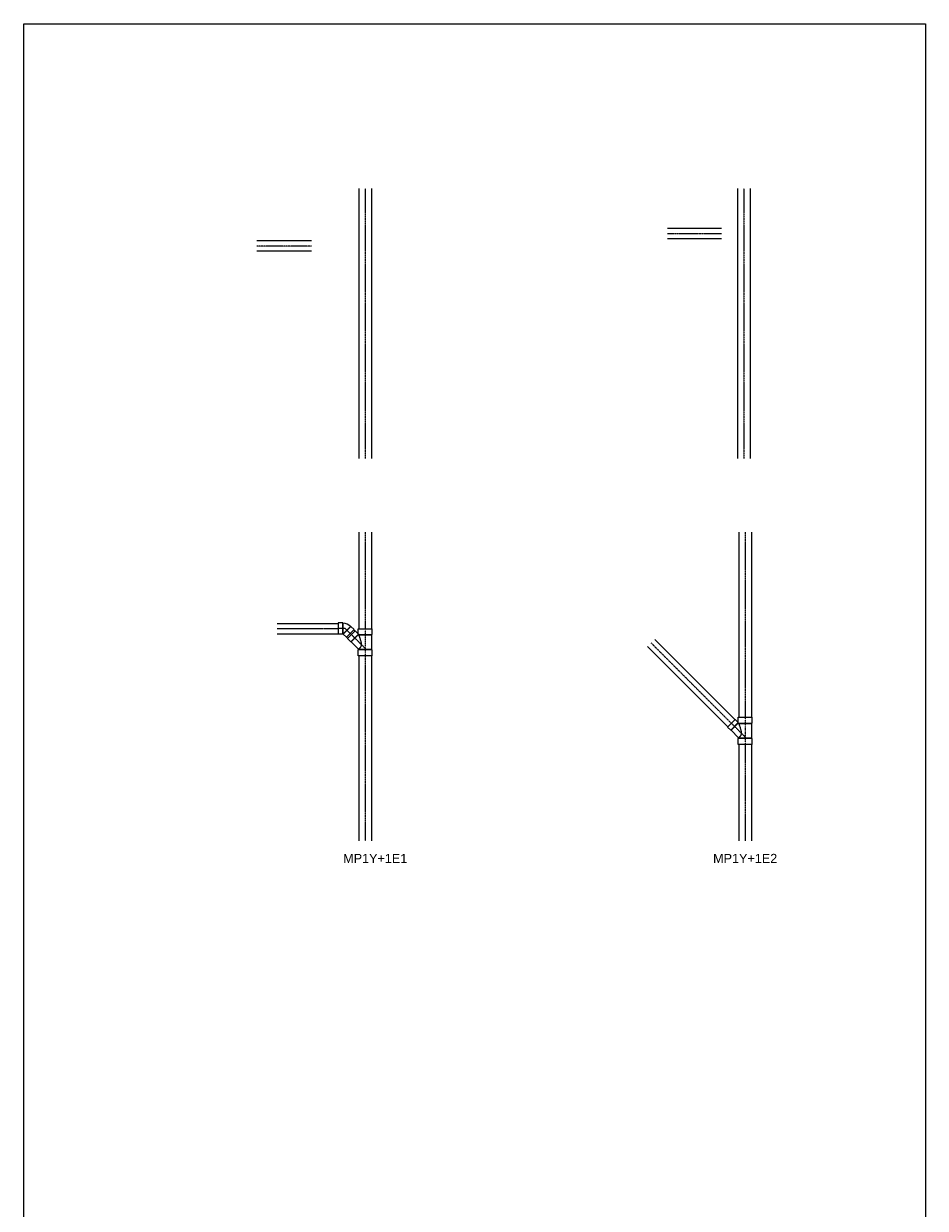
# Model space of a CAD drawing. Header units: millimetres. Extents: x -11507 to 13949, y -17121 to 9143.
# Tile 3 of 4: x -11507 to -1514, y -3989 to 9143. Entities that reach past the tile are written whole.
import ezdxf

# ---------------------------------------------------------------- set-up
doc = ezdxf.new("R2010")
doc.units = ezdxf.units.MM
doc.linetypes.add('CENTER2', pattern=[1.125, 0.75, -0.125, 0.125, -0.125])
doc.styles.get("Standard").update_dxf_attribs({"font": 'arial.ttf'})

# ---------------------------------------------------------------- blocks, each defined once
blk = doc.blocks.new('*U11')
at = {"color": 8}
for p, q in [((23, 63), (-63, -23)), ((23, 58), (-58, -23)), ((-55, 55), (0, 0)), ((0, 0), (78, 0)), ((25, 57), (25, -57)), ((28, -61), (28, 60))]:
    blk.add_line(p, q, dxfattribs=at)
for points in [[(-58, -23), (-63, -23), (-98, 12), (-12, 98), (23, 63), (23, 58)], [(25, -57), (28, -61), (78, -61), (78, 60), (28, 60), (25, 57)]]:
    blk.add_lwpolyline(points)
for radius in [2.15, 116]:
    blk.add_arc((25, 59), radius, 225, 270)
blk = doc.blocks.new('*U56')
at = {"color": 8}
for p, q in [((-19, 76), (-19, -76)), ((-15, 72), (-15, -72)), ((148, -71), (148, 72)), ((151, -74), (151, 76)), ((152, -75), (72, -154)), ((157, -75), (72, -159))]:
    blk.add_line(p, q, dxfattribs=at)
at = {"color": 8, "linetype": 'CENTER2', "ltscale": 0.25}
blk.add_line((150, -152), (0, 0), dxfattribs=at)
blk.add_lwpolyline([(159, -76), (216, -76), (216, 76), (151, 76), (148, 72), (-15, 72), (-19, 76), (-84, 76), (-84, -76), (-19, -76), (-15, -72), (-11, -72), (72, -154), (72, -159), (107, -195), (193, -109)], close=True)
blk.add_lwpolyline([(216, 0), (-84, 0)], dxfattribs=at)
at = {"color": 8}
blk.add_open_spline([(148, -71), (147, -71), (147, -71), (147, -71), (146, -70), (144, -70), (143, -69), (139, -68), (138, -67), (134, -66), (132, -65), (128, -64), (126, -63), (121, -62), (118, -60), (112, -58), (108, -57), (102, -55), (98, -54), (91, -52), (88, -51), (80, -49), (77, -48), (70, -46), (66, -46), (59, -44), (55, -44), (50, -43), (48, -43), (44, -43), (42, -43), (39, -43), (37, -43), (33, -43), (31, -43), (27, -44), (25, -45), (21, -46), (19, -46), (16, -48), (14, -49), (11, -51), (9, -52), (7, -54), (5, -55), (3, -57), (2, -58), (0, -60), (-1, -61), (-3, -62), (-4, -63), (-5, -65), (-6, -66), (-7, -67), (-7, -68), (-8, -69), (-9, -69), (-9, -70), (-10, -71), (-10, -71), (-10, -72), (-11, -72), (-11, -72), (-11, -72)], degree=3, knots=[142.856445, 142.856445, 142.856445, 142.856445, 142.973619, 142.973619, 147.14668, 147.14668, 154.167523, 154.167523, 161.188365, 161.188365, 168.209208, 168.209208, 175.230051, 175.230051, 185.939904, 185.939904, 196.649757, 196.649757, 207.35961, 207.35961, 218.069463, 218.069463, 228.779316, 228.779316, 239.489169, 239.489169, 250.199022, 250.199022, 255.553948, 255.553948, 260.908875, 260.908875, 266.774579, 266.774579, 272.640284, 272.640284, 278.505988, 278.505988, 284.371693, 284.371693, 290.237397, 290.237397, 296.103101, 296.103101, 301.968806, 301.968806, 307.83451, 307.83451, 313.349686, 313.349686, 318.864862, 318.864862, 324.380038, 324.380038, 329.895214, 329.895214, 335.41039, 335.41039, 340.925565, 340.925565, 346.440741, 346.440741, 351.955917, 351.955917, 351.955917, 351.955917], dxfattribs=at)
for points in [[(151, -74), (150, -73), (149, -72), (148, -71)], [(152, -75), (151, -75), (151, -74), (151, -74)]]:
    blk.add_open_spline(points, degree=3)
for points, knots in [([(152, -75), (152, -75), (153, -75), (155, -75), (156, -75), (157, -75)], [2.696214, 2.696214, 2.696214, 2.696214, 5.133685, 5.133685, 7.249813, 7.249813, 7.249813, 7.249813]), ([(159, -76), (159, -76), (159, -76), (159, -75), (159, -75), (158, -75), (158, -75), (157, -75), (157, -75), (157, -75), (157, -75), (157, -75)], [22.025665, 22.025665, 22.025665, 22.025665, 24.778873, 24.778873, 27.532081, 27.532081, 30.285289, 30.285289, 33.038498, 33.038498, 33.588598, 33.588598, 33.588598, 33.588598])]:
    blk.add_open_spline(points, degree=3, knots=knots)
blk = doc.blocks.new('*U59')
at = {"color": 8}
for p, q in [((-19, 76), (-19, -76)), ((-15, 72), (-15, -72)), ((148, -71), (148, 72)), ((151, -74), (151, 76)), ((152, -75), (72, -154)), ((157, -75), (72, -159))]:
    blk.add_line(p, q, dxfattribs=at)
at = {"color": 8, "linetype": 'CENTER2', "ltscale": 0.25}
blk.add_line((150, -152), (0, 0), dxfattribs=at)
blk.add_lwpolyline([(159, -76), (216, -76), (216, 76), (151, 76), (148, 72), (-15, 72), (-19, 76), (-84, 76), (-84, -76), (-19, -76), (-15, -72), (-11, -72), (72, -154), (72, -159), (107, -195), (193, -109)], close=True)
blk.add_lwpolyline([(216, 0), (-84, 0)], dxfattribs=at)
at = {"color": 8}
blk.add_open_spline([(148, -71), (147, -71), (147, -71), (147, -71), (146, -70), (144, -70), (143, -69), (139, -68), (138, -67), (134, -66), (132, -65), (128, -64), (126, -63), (121, -62), (118, -60), (112, -58), (108, -57), (102, -55), (98, -54), (91, -52), (88, -51), (80, -49), (77, -48), (70, -46), (66, -46), (59, -44), (55, -44), (50, -43), (48, -43), (44, -43), (42, -43), (39, -43), (37, -43), (33, -43), (31, -43), (27, -44), (25, -45), (21, -46), (19, -46), (16, -48), (14, -49), (11, -51), (9, -52), (7, -54), (5, -55), (3, -57), (2, -58), (0, -60), (-1, -61), (-3, -62), (-4, -63), (-5, -65), (-6, -66), (-7, -67), (-7, -68), (-8, -69), (-9, -69), (-9, -70), (-10, -71), (-10, -71), (-10, -72), (-11, -72), (-11, -72), (-11, -72)], degree=3, knots=[142.856445, 142.856445, 142.856445, 142.856445, 142.973619, 142.973619, 147.14668, 147.14668, 154.167523, 154.167523, 161.188365, 161.188365, 168.209208, 168.209208, 175.230051, 175.230051, 185.939904, 185.939904, 196.649757, 196.649757, 207.35961, 207.35961, 218.069463, 218.069463, 228.779316, 228.779316, 239.489169, 239.489169, 250.199022, 250.199022, 255.553948, 255.553948, 260.908875, 260.908875, 266.774579, 266.774579, 272.640284, 272.640284, 278.505988, 278.505988, 284.371693, 284.371693, 290.237397, 290.237397, 296.103101, 296.103101, 301.968806, 301.968806, 307.83451, 307.83451, 313.349686, 313.349686, 318.864862, 318.864862, 324.380038, 324.380038, 329.895214, 329.895214, 335.41039, 335.41039, 340.925565, 340.925565, 346.440741, 346.440741, 351.955917, 351.955917, 351.955917, 351.955917], dxfattribs=at)
for points in [[(151, -74), (150, -73), (149, -72), (148, -71)], [(152, -75), (151, -75), (151, -74), (151, -74)]]:
    blk.add_open_spline(points, degree=3)
for points, knots in [([(152, -75), (152, -75), (153, -75), (155, -75), (156, -75), (157, -75)], [2.696214, 2.696214, 2.696214, 2.696214, 5.133685, 5.133685, 7.249813, 7.249813, 7.249813, 7.249813]), ([(159, -76), (159, -76), (159, -76), (159, -75), (159, -75), (158, -75), (158, -75), (157, -75), (157, -75), (157, -75), (157, -75), (157, -75)], [22.025665, 22.025665, 22.025665, 22.025665, 24.778873, 24.778873, 27.532081, 27.532081, 30.285289, 30.285289, 33.038498, 33.038498, 33.588598, 33.588598, 33.588598, 33.588598])]:
    blk.add_open_spline(points, degree=3, knots=knots)

msp = doc.modelspace()

# ---------------------------------------------------------------- linework, layer by layer
for p, q in [((-7793, 7315), (-7793, 4323)), ((-7653, 7315), (-7653, 4323)), ((-3594, 7315), (-3594, 4323)), ((-3454, 7315), (-3454, 4323)), ((-3772, 6872), (-4372, 6872)), ((-8318, 6734), (-8924, 6734)), ((-3772, 6758), (-4372, 6758)), ((-8318, 6620), (-8924, 6620)), ((-7793, 3508), (-7793, 2436)), ((-7653, 3508), (-7653, 2436)), ((-3582, 3508), (-3582, 1454)), ((-3442, 3508), (-3442, 1454)), ((-7793, 2136), (-7793, 84)), ((-7653, 2136), (-7653, 84)), ((-3582, 1154), (-3582, 84)), ((-3442, 1154), (-3442, 84))]:
    msp.add_line(p, q)
at = {"color": 9, "linetype": 'CENTER2'}
for p, q in [((-7723, 7315), (-7723, 4323)), ((-3524, 7315), (-3524, 4323)), ((-3772, 6815), (-4372, 6815)), ((-8318, 6677), (-8924, 6677)), ((-7723, 3508), (-7723, 2436)), ((-3512, 3508), (-3512, 1454)), ((-7723, 2136), (-7723, 84)), ((-3512, 1154), (-3512, 84))]:
    msp.add_line(p, q, dxfattribs=at)
at = {"ltscale": 10}
for p, q in [((-8696, 2495), (-8021, 2495)), ((-8696, 2381), (-8021, 2381)), ((-7848, 2425), (-7833, 2410)), ((-7928, 2344), (-7914, 2329)), ((-3704, 1347), (-4592, 2237)), ((-3624, 1428), (-4511, 2317))]:
    msp.add_line(p, q, dxfattribs=at)
at = {"color": 9, "linetype": 'CENTER2', "ltscale": 10}
for p, q in [((-8696, 2438), (-8021, 2438)), ((-7888, 2384), (-7874, 2370)), ((-3664, 1387), (-4552, 2277))]:
    msp.add_line(p, q, dxfattribs=at)
at = {"ltscale": 10}
msp.add_lwpolyline([(-11507, 9143), (-1514, 9143), (-1514, -14816), (-11507, -14816)], close=True, dxfattribs=at)

# ---------------------------------------------------------------- block references
at = {"ltscale": 10, "rotation": 180}
msp.add_blockref('*U11', (-7943, 2439), dxfattribs=at)
at = {"ltscale": 10, "yscale": -1, "rotation": 90}
for name, p in [('*U56', (-7723, 2220)), ('*U59', (-3512, 1238))]:
    msp.add_blockref(name, p, dxfattribs=at)

# ---------------------------------------------------------------- texts
at = {"char_height": 100, "attachment_point": 1}
for s, insert in [('MP1Y+1E1', (-7966, -60)), ('MP1Y+1E2', (-3866, -60))]:
    msp.add_mtext_dynamic_manual_height_columns(s, width=783.6, gutter_width=12.5, heights=[0], dxfattribs=dict(at, insert=insert))

doc.saveas('drawing.dxf')
